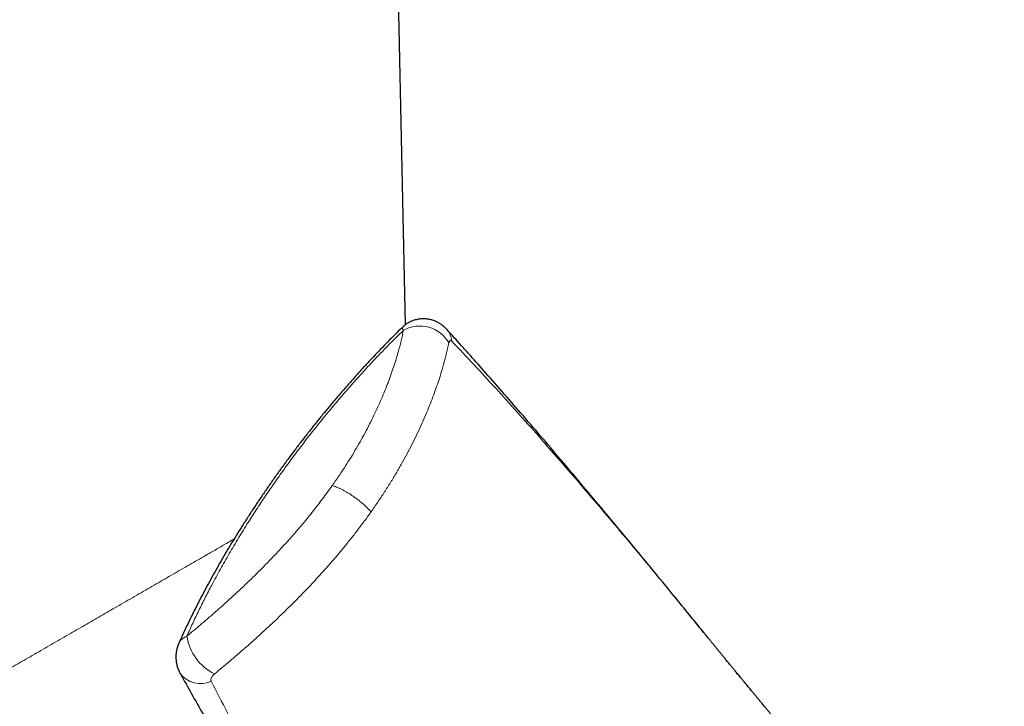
# Model space of a CAD drawing. Header units: millimetres. Extents: x 8 to 927, y 12 to 1100.
# Tile 10 of 31: x 831 to 881, y 242 to 277. Entities that reach past the tile are written whole.
import ezdxf

# ---------------------------------------------------------------- set-up
doc = ezdxf.new("R2010")
doc.units = ezdxf.units.MM

msp = doc.modelspace()

# ---------------------------------------------------------------- linework, layer by layer
at = {"color": 7, "linetype": 'Continuous', "lineweight": 30}
for p, q in [((850.629, 261.272), (849.884, 296.104)), ((852.721, 261.035), (852.694, 261.063))]:
    msp.add_line(p, q, dxfattribs=at)
at = {"color": 8, "linetype": 'Continuous', "lineweight": 0}
for centre, radius, start, end in [((851.355, 259.508), 1.696, 29.5573, 119.3371), ((851.949, 260.342), 1.038, 5.0532, 41.9256), ((842.079, 245.851), 2.595, 189.032, 243.5084), ((840.2, 244.301), 1.263, 215.0187, 296.047)]:
    msp.add_arc(centre, radius, start, end, dxfattribs=at)
at = {"color": 7, "linetype": 'Continuous', "lineweight": 30}
for points, knots in [([(852.72, 261.035), (852.718, 261.037), (852.694, 261.065), (852.644, 261.114), (852.569, 261.183), (852.491, 261.246), (852.409, 261.304), (852.325, 261.356), (852.237, 261.404), (852.147, 261.445), (852.054, 261.481), (851.96, 261.511), (851.863, 261.535), (851.762, 261.553), (851.656, 261.565), (851.547, 261.569), (851.438, 261.566), (851.331, 261.556), (851.226, 261.538), (851.123, 261.513), (851.023, 261.481), (850.926, 261.443), (850.832, 261.399), (850.746, 261.352), (850.666, 261.3), (850.59, 261.245), (850.518, 261.186), (850.474, 261.144), (850.453, 261.124)], [0, 0, 0, 0, 0.003226, 0.044146, 0.084468, 0.12438, 0.164009, 0.203438, 0.242725, 0.281908, 0.321012, 0.360057, 0.399056, 0.438021, 0.481377, 0.524426, 0.567052, 0.60928, 0.651135, 0.69264, 0.733815, 0.774678, 0.815243, 0.855526, 0.890597, 0.927773, 0.966874, 1, 1, 1, 1]), ([(850.454, 261.124), (850.426, 261.097), (850.274, 260.95), (850.002, 260.678), (849.636, 260.307), (849.271, 259.929), (848.907, 259.545), (848.544, 259.155), (848.183, 258.759), (847.825, 258.357), (847.468, 257.95), (847.115, 257.539), (846.764, 257.123), (846.415, 256.701), (846.069, 256.274), (845.726, 255.843), (845.387, 255.408), (845.053, 254.97), (844.722, 254.53), (844.396, 254.086), (844.074, 253.639), (843.756, 253.188), (843.443, 252.735), (843.133, 252.277), (842.828, 251.818), (842.529, 251.357), (842.236, 250.896), (841.95, 250.435), (841.671, 249.975), (841.398, 249.514), (841.131, 249.053), (840.871, 248.592), (840.617, 248.131), (840.37, 247.669), (840.129, 247.208), (839.895, 246.748), (839.669, 246.292), (839.452, 245.838), (839.266, 245.438), (839.154, 245.189), (839.11, 245.09)], [0, 0, 0, 0, 0.005754, 0.031152, 0.056804, 0.082693, 0.108805, 0.135123, 0.161628, 0.188301, 0.215119, 0.242059, 0.269092, 0.296222, 0.323729, 0.351261, 0.378825, 0.406428, 0.434077, 0.461777, 0.489537, 0.517363, 0.545261, 0.573247, 0.601365, 0.629348, 0.657204, 0.684943, 0.712574, 0.740107, 0.767551, 0.794916, 0.822209, 0.849428, 0.876561, 0.90356, 0.930258, 0.956667, 0.982805, 1, 1, 1, 1]), ([(865.795, 245.62), (865.72, 245.712), (865.178, 246.381), (864.218, 247.557), (862.947, 249.108), (861.784, 250.517), (860.695, 251.827), (859.664, 253.057), (858.646, 254.263), (857.636, 255.449), (856.63, 256.618), (855.661, 257.733), (854.764, 258.755), (853.941, 259.683), (853.278, 260.423), (852.875, 260.866), (852.722, 261.034)], [0, 0, 0, 0, 0.017551, 0.127522, 0.22504, 0.314712, 0.398468, 0.477568, 0.552879, 0.632666, 0.708828, 0.781852, 0.852207, 0.911045, 0.966183, 1, 1, 1, 1]), ([(866.008, 245.358), (865.964, 245.413), (865.91, 245.481), (865.855, 245.547), (865.846, 245.559)], [0, 0, 0, 0, 0.826137, 1, 1, 1, 1]), ([(881.056, 227.614), (881.037, 227.637), (880.997, 227.683), (880.936, 227.752), (880.874, 227.823), (880.813, 227.894), (880.752, 227.964), (880.693, 228.031), (880.64, 228.093), (880.587, 228.153), (880.531, 228.217), (880.471, 228.286), (880.413, 228.353), (880.36, 228.413), (880.311, 228.47), (880.26, 228.529), (880.202, 228.596), (880.136, 228.671), (880.075, 228.741), (880.025, 228.8), (879.989, 228.841), (879.959, 228.875), (879.935, 228.902), (879.91, 228.931), (879.879, 228.967), (879.838, 229.014), (879.784, 229.076), (879.718, 229.152), (879.642, 229.24), (879.565, 229.329), (879.493, 229.411), (879.431, 229.483), (879.383, 229.538), (879.346, 229.582), (879.311, 229.621), (879.274, 229.664), (879.227, 229.719), (879.168, 229.786), (879.101, 229.863), (879.032, 229.943), (878.966, 230.019), (878.905, 230.089), (878.851, 230.152), (878.802, 230.208), (878.763, 230.253), (878.727, 230.295), (878.686, 230.342), (878.635, 230.401), (878.567, 230.48), (878.485, 230.574), (878.393, 230.681), (878.315, 230.771), (878.255, 230.84), (878.216, 230.885), (878.185, 230.921), (878.159, 230.951), (878.128, 230.987), (878.087, 231.034), (878.031, 231.099), (877.966, 231.174), (877.894, 231.258), (877.826, 231.336), (877.766, 231.406), (877.714, 231.465), (877.664, 231.524), (877.619, 231.575), (877.584, 231.616), (877.551, 231.654), (877.516, 231.695), (877.473, 231.745), (877.423, 231.802), (877.366, 231.868), (877.301, 231.944), (877.232, 232.025), (877.162, 232.105), (877.1, 232.178), (877.011, 232.28), (876.891, 232.42), (876.737, 232.598), (876.581, 232.779), (876.432, 232.952), (876.288, 233.12), (876.144, 233.288), (875.995, 233.46), (875.839, 233.642), (875.715, 233.787), (875.626, 233.89), (875.578, 233.947), (875.532, 234), (875.486, 234.054), (875.436, 234.112), (875.381, 234.176), (875.317, 234.251), (875.248, 234.331), (875.177, 234.414), (875.114, 234.488), (875.062, 234.548), (875.023, 234.594), (874.992, 234.63), (874.96, 234.667), (874.923, 234.711), (874.878, 234.763), (874.827, 234.822), (874.776, 234.883), (874.725, 234.942), (874.675, 235.001), (874.627, 235.056), (874.586, 235.104), (874.553, 235.143), (874.523, 235.178), (874.492, 235.215), (874.455, 235.257), (874.415, 235.305), (874.369, 235.359), (874.32, 235.415), (874.27, 235.474), (874.219, 235.534), (874.164, 235.599), (874.108, 235.664), (874.045, 235.738), (873.975, 235.819), (873.898, 235.91), (873.823, 235.998), (873.748, 236.086), (873.673, 236.175), (873.595, 236.266), (873.514, 236.36), (873.44, 236.447), (873.374, 236.526), (873.316, 236.593), (873.262, 236.657), (873.214, 236.714), (873.171, 236.764), (873.127, 236.815), (873.079, 236.873), (873.024, 236.937), (872.963, 237.008), (872.898, 237.085), (872.834, 237.16), (872.778, 237.226), (872.728, 237.285), (872.676, 237.347), (872.616, 237.417), (872.551, 237.494), (872.477, 237.582), (872.395, 237.678), (872.307, 237.782), (872.223, 237.882), (872.146, 237.973), (872.086, 238.044), (872.041, 238.097), (872.007, 238.136), (871.973, 238.176), (871.935, 238.221), (871.89, 238.275), (871.829, 238.348), (871.757, 238.432), (871.682, 238.521), (871.621, 238.593), (871.572, 238.652), (871.53, 238.702), (871.483, 238.757), (871.43, 238.82), (871.372, 238.889), (871.311, 238.961), (871.24, 239.045), (871.163, 239.137), (871.082, 239.233), (871.006, 239.323), (870.932, 239.411), (870.867, 239.489), (870.811, 239.555), (870.765, 239.61), (870.718, 239.666), (870.665, 239.729), (870.604, 239.802), (870.535, 239.884), (870.463, 239.969), (870.398, 240.047), (870.341, 240.115), (870.287, 240.18), (870.231, 240.246), (870.174, 240.315), (870.109, 240.392), (870.035, 240.481), (869.954, 240.578), (869.876, 240.67), (869.806, 240.754), (869.744, 240.828), (869.686, 240.898), (869.625, 240.971), (869.558, 241.051), (869.487, 241.136), (869.414, 241.223), (869.349, 241.302), (869.295, 241.367), (869.249, 241.421), (869.204, 241.476), (869.154, 241.535), (869.103, 241.597), (869.051, 241.659), (868.999, 241.722), (868.943, 241.79), (868.882, 241.862), (868.817, 241.941), (868.747, 242.025), (868.677, 242.109), (868.613, 242.187), (868.558, 242.253), (868.51, 242.311), (868.468, 242.361), (868.43, 242.407), (868.39, 242.456), (868.346, 242.51), (868.293, 242.574), (868.23, 242.65), (868.156, 242.738), (868.078, 242.833), (868.002, 242.925), (867.932, 243.009), (867.854, 243.105), (867.764, 243.213), (867.65, 243.352), (867.522, 243.508), (867.389, 243.669), (867.266, 243.819), (867.148, 243.962), (867.024, 244.114), (866.899, 244.267), (866.781, 244.411), (866.676, 244.539), (866.579, 244.657), (866.502, 244.752), (866.439, 244.83), (866.388, 244.892), (866.335, 244.957), (866.284, 245.02), (866.239, 245.074), (866.199, 245.124), (866.155, 245.178), (866.107, 245.238), (866.056, 245.3), (866.024, 245.34), (866.009, 245.358)], [0, 0, 0, 0, 0.003876, 0.008027, 0.012104, 0.016107, 0.020344, 0.024243, 0.02778, 0.031079, 0.034763, 0.038911, 0.042996, 0.046377, 0.049431, 0.052757, 0.056627, 0.061038, 0.065865, 0.068727, 0.071133, 0.073083, 0.074577, 0.075915, 0.078105, 0.080796, 0.083988, 0.088903, 0.093967, 0.099112, 0.104338, 0.10827, 0.11147, 0.113865, 0.11584, 0.118284, 0.121235, 0.125362, 0.129941, 0.134566, 0.139231, 0.142991, 0.146763, 0.150067, 0.152671, 0.1546, 0.157306, 0.160732, 0.16488, 0.17083, 0.176994, 0.183364, 0.186371, 0.188957, 0.191053, 0.192661, 0.194092, 0.197159, 0.200883, 0.205254, 0.210096, 0.21535, 0.218665, 0.222125, 0.22566, 0.228675, 0.231034, 0.232738, 0.235192, 0.238057, 0.241332, 0.24506, 0.249421, 0.254438, 0.258839, 0.263255, 0.266922, 0.276444, 0.287272, 0.297632, 0.307468, 0.317017, 0.326393, 0.336242, 0.346583, 0.357594, 0.361013, 0.364236, 0.367263, 0.370149, 0.373419, 0.377202, 0.381139, 0.386223, 0.390928, 0.395215, 0.398896, 0.401175, 0.40312, 0.405027, 0.4075, 0.410557, 0.414016, 0.417554, 0.420861, 0.42423, 0.427522, 0.430276, 0.432458, 0.434139, 0.436268, 0.43868, 0.441377, 0.444381, 0.447867, 0.450971, 0.454396, 0.458142, 0.461982, 0.465407, 0.470782, 0.475849, 0.480821, 0.485776, 0.490747, 0.495905, 0.501281, 0.506774, 0.510661, 0.514564, 0.518299, 0.521492, 0.524142, 0.526877, 0.53014, 0.533847, 0.537716, 0.542282, 0.546812, 0.5505, 0.553435, 0.556818, 0.560892, 0.565329, 0.569871, 0.575731, 0.581607, 0.587357, 0.592594, 0.596986, 0.599326, 0.601548, 0.603659, 0.606094, 0.609127, 0.612735, 0.618325, 0.62332, 0.627687, 0.630548, 0.633127, 0.63616, 0.639754, 0.643724, 0.647781, 0.651924, 0.657791, 0.663185, 0.668069, 0.672988, 0.677877, 0.681189, 0.684046, 0.687125, 0.6906, 0.694599, 0.699247, 0.704393, 0.708858, 0.712344, 0.715774, 0.719575, 0.723434, 0.727301, 0.73253, 0.738203, 0.743454, 0.748038, 0.752158, 0.755706, 0.759784, 0.76427, 0.768997, 0.773966, 0.778757, 0.78202, 0.784854, 0.787789, 0.7911, 0.794683, 0.79795, 0.801521, 0.805113, 0.809142, 0.813479, 0.818114, 0.823185, 0.827342, 0.831016, 0.834138, 0.83682, 0.839338, 0.841704, 0.844857, 0.848224, 0.852252, 0.857401, 0.862863, 0.867843, 0.87247, 0.876767, 0.883545, 0.890328, 0.899566, 0.909014, 0.916648, 0.924196, 0.932391, 0.941387, 0.949124, 0.955934, 0.962172, 0.968361, 0.971373, 0.974715, 0.97843, 0.981936, 0.984799, 0.987332, 0.990016, 0.993493, 0.997054, 1, 1, 1, 1]), ([(839.111, 245.09), (839.107, 245.081), (839.087, 245.04), (839.058, 244.962), (839.023, 244.855), (838.996, 244.744), (838.975, 244.632), (838.963, 244.519), (838.958, 244.407), (838.96, 244.295), (838.97, 244.183), (838.987, 244.073), (839.011, 243.965), (839.042, 243.86), (839.08, 243.757), (839.121, 243.662), (839.153, 243.604), (839.167, 243.577)], [0, 0, 0, 0, 0.019646, 0.086916, 0.160198, 0.233203, 0.305814, 0.378031, 0.449858, 0.521303, 0.592378, 0.663097, 0.733476, 0.803533, 0.873289, 0.942767, 1, 1, 1, 1]), ([(839.167, 243.574), (839.222, 243.474), (839.464, 243.038), (839.904, 242.253), (840.498, 241.201), (841.131, 240.091), (841.811, 238.907), (842.535, 237.657), (843.297, 236.352), (844.087, 235.008), (844.912, 233.616), (845.774, 232.169), (846.683, 230.655), (847.648, 229.057), (848.684, 227.351), (849.815, 225.497), (851.069, 223.448), (852.43, 221.236), (853.885, 218.881), (855.422, 216.402), (857.039, 213.803), (858.148, 212.029), (858.705, 211.136)], [0, 0, 0, 0, 0.0088464, 0.0385974, 0.0698318, 0.1028795, 0.138263, 0.176585, 0.2160701, 0.2569191, 0.2993355, 0.3435831, 0.3900125, 0.4391075, 0.4915712, 0.5484973, 0.6117729, 0.6828472, 0.7553956, 0.8326242, 0.9157983, 1, 1, 1, 1])]:
    msp.add_open_spline(points, degree=3, knots=knots, dxfattribs=at)
at = {"color": 8, "linetype": 'Continuous', "lineweight": 0}
for points, knots in [([(850.524, 260.987), (850.283, 260.75), (849.802, 260.276), (849.127, 259.576), (848.492, 258.894), (847.896, 258.231), (847.312, 257.56), (846.74, 256.881), (846.181, 256.196), (845.635, 255.503), (845.102, 254.805), (844.581, 254.1), (844.073, 253.39), (843.579, 252.675), (843.099, 251.954), (842.619, 251.209), (842.142, 250.44), (841.67, 249.645), (841.215, 248.846), (840.808, 248.097), (840.445, 247.397), (840.122, 246.748), (839.811, 246.097), (839.615, 245.662), (839.517, 245.444)], [0, 0, 0, 0, 0.051184, 0.102407, 0.147734, 0.193072, 0.238412, 0.28374, 0.329061, 0.374393, 0.419725, 0.465047, 0.510367, 0.555698, 0.601028, 0.646348, 0.695413, 0.744491, 0.793569, 0.842632, 0.88194, 0.921248, 0.960624, 1, 1, 1, 1]), ([(846.904, 253.097), (847.007, 253.244), (847.213, 253.539), (847.508, 253.983), (847.792, 254.428), (848.064, 254.877), (848.325, 255.327), (848.574, 255.778), (848.808, 256.227), (849.026, 256.666), (849.227, 257.094), (849.412, 257.512), (849.584, 257.923), (849.743, 258.33), (849.891, 258.729), (850.025, 259.122), (850.147, 259.504), (850.249, 259.852), (850.334, 260.166), (850.405, 260.448), (850.469, 260.723), (850.506, 260.899), (850.524, 260.987)], [0, 0, 0, 0, 0.050732, 0.101464, 0.152594, 0.203725, 0.256095, 0.308466, 0.36125, 0.414035, 0.465109, 0.516184, 0.567595, 0.619006, 0.671419, 0.723833, 0.77657, 0.829307, 0.871884, 0.914557, 0.957231, 1, 1, 1, 1]), ([(850.524, 260.987), (850.513, 261.005), (850.491, 261.04), (850.469, 261.079), (850.456, 261.108), (850.451, 261.123), (850.454, 261.124), (850.455, 261.124)], [0, 0, 0, 0, 0.2116065, 0.4232107, 0.6413017, 0.8593899, 1, 1, 1, 1]), ([(852.83, 260.345), (852.81, 260.25), (852.769, 260.06), (852.697, 259.762), (852.618, 259.456), (852.525, 259.118), (852.414, 258.746), (852.283, 258.34), (852.139, 257.922), (851.98, 257.492), (851.805, 257.049), (851.615, 256.593), (851.409, 256.13), (851.19, 255.662), (850.956, 255.19), (850.708, 254.714), (850.445, 254.235), (850.165, 253.748), (849.867, 253.255), (849.551, 252.756), (849.221, 252.258), (848.991, 251.926), (848.874, 251.761), (848.874, 251.761)], [0, 0, 0, 0, 0.0417298, 0.0834595, 0.1253359, 0.1672122, 0.2182405, 0.2693045, 0.3203674, 0.3713942, 0.4236501, 0.4759474, 0.5282429, 0.5804964, 0.6321597, 0.6838667, 0.7355723, 0.7872337, 0.840399, 0.8936141, 0.9468294, 0.9999949, 1, 1, 1, 1]), ([(852.982, 260.433), (852.98, 260.436), (852.968, 260.448), (852.948, 260.463), (852.928, 260.471), (852.908, 260.472), (852.888, 260.466), (852.865, 260.443), (852.845, 260.404), (852.835, 260.365), (852.83, 260.345)], [0, 0, 0, 0, 0.0311339, 0.1548925, 0.2787491, 0.3254471, 0.4756492, 0.6260222, 0.8129154, 1, 1, 1, 1]), ([(865.846, 245.559), (865.158, 246.401), (864.123, 247.671), (862.73, 249.353), (861.675, 250.617), (860.614, 251.875), (859.548, 253.126), (858.475, 254.368), (857.396, 255.602), (856.308, 256.827), (855.211, 258.041), (854.104, 259.245), (853.356, 260.037), (852.982, 260.433)], [0, 0, 0, 0, 0.164656, 0.248118, 0.331581, 0.415119, 0.498657, 0.5822, 0.665742, 0.749302, 0.832862, 0.916431, 1, 1, 1, 1]), ([(839.517, 245.444), (839.655, 245.559), (839.932, 245.788), (840.354, 246.146), (840.781, 246.514), (841.215, 246.895), (841.653, 247.289), (842.097, 247.697), (842.541, 248.116), (842.957, 248.519), (843.343, 248.903), (843.722, 249.29), (844.122, 249.709), (844.54, 250.162), (844.952, 250.625), (845.314, 251.046), (845.626, 251.422), (845.892, 251.751), (846.154, 252.083), (846.41, 252.419), (846.661, 252.757), (846.823, 252.983), (846.904, 253.097)], [0, 0, 0, 0, 0.0552843, 0.1105681, 0.1661908, 0.221813, 0.2785573, 0.3353011, 0.3924628, 0.449624, 0.4960444, 0.542527, 0.5983867, 0.6542458, 0.7105905, 0.7669347, 0.8055773, 0.8442305, 0.8828728, 0.9219115, 0.9609613, 1, 1, 1, 1]), ([(848.874, 251.761), (848.874, 251.761), (848.749, 251.584), (848.494, 251.233), (848.122, 250.741), (847.763, 250.285), (847.421, 249.864), (847.07, 249.446), (846.713, 249.034), (846.367, 248.646), (846.034, 248.283), (845.715, 247.944), (845.382, 247.597), (845.035, 247.243), (844.672, 246.883), (844.307, 246.527), (843.939, 246.177), (843.57, 245.833), (843.202, 245.496), (842.829, 245.161), (842.452, 244.827), (842.071, 244.497), (841.688, 244.17), (841.305, 243.846), (841.049, 243.635), (840.922, 243.529)], [0, 0, 0, 0, 0.000005, 0.056632, 0.113259, 0.159533, 0.205856, 0.252196, 0.298521, 0.344797, 0.384243, 0.423698, 0.463144, 0.506737, 0.550331, 0.594233, 0.638148, 0.682051, 0.725734, 0.769417, 0.814976, 0.860547, 0.906106, 0.953053, 1, 1, 1, 1]), ([(841.922, 250.386), (841.884, 250.365), (841.601, 250.201), (841.047, 249.881), (840.259, 249.426), (839.443, 248.956), (838.604, 248.472), (837.742, 247.974), (836.858, 247.465), (835.993, 246.965), (835.149, 246.478), (834.327, 246.004), (833.489, 245.521), (832.636, 245.029), (831.773, 244.531), (830.9, 244.028), (830.021, 243.521), (829.128, 243.007), (828.288, 242.522), (827.5, 242.068), (826.764, 241.643), (826.019, 241.214), (825.266, 240.78), (824.505, 240.341), (823.689, 239.871), (822.819, 239.369), (821.895, 238.837), (820.964, 238.301), (820.23, 237.878), (819.693, 237.568), (819.351, 237.371), (819.008, 237.173), (818.662, 236.974), (818.314, 236.773), (817.965, 236.572), (817.403, 236.248), (816.628, 235.801), (815.679, 235.254), (814.756, 234.723), (813.861, 234.208), (812.96, 233.69), (812.368, 233.349), (812.068, 233.176)], [0, 0, 0, 0, 0.004218, 0.031823, 0.05955, 0.087435, 0.115513, 0.143821, 0.172393, 0.201262, 0.226678, 0.252451, 0.278603, 0.305151, 0.332115, 0.359019, 0.386356, 0.414142, 0.44239, 0.465203, 0.488424, 0.512059, 0.536113, 0.560593, 0.585503, 0.615421, 0.645952, 0.677104, 0.708884, 0.720494, 0.732236, 0.744111, 0.75612, 0.768261, 0.780537, 0.792946, 0.827764, 0.863602, 0.896467, 0.930153, 0.964663, 1, 1, 1, 1]), ([(839.111, 245.09), (839.118, 245.106), (839.136, 245.145), (839.179, 245.206), (839.24, 245.272), (839.318, 245.335), (839.409, 245.394), (839.481, 245.427), (839.517, 245.444)], [0, 0, 0, 0, 0.11035, 0.2718398, 0.4504288, 0.630351, 0.8144583, 1, 1, 1, 1]), ([(840.922, 243.529), (840.898, 243.508), (840.85, 243.466), (840.797, 243.402), (840.761, 243.341), (840.742, 243.287), (840.736, 243.238), (840.741, 243.202), (840.749, 243.179), (840.753, 243.17), (840.755, 243.167)], [0, 0, 0, 0, 0.18781, 0.375424, 0.52558, 0.675566, 0.79766, 0.919658, 0.969482, 1, 1, 1, 1]), ([(840.755, 243.167), (841.028, 242.629), (841.576, 241.555), (842.405, 239.96), (843.241, 238.377), (844.176, 236.63), (845.213, 234.723), (846.354, 232.657), (847.503, 230.606), (848.661, 228.567), (849.826, 226.539), (851.194, 224.183), (852.77, 221.502), (854.737, 218.196), (856.9, 214.6), (858.479, 212.01), (859.268, 210.716)], [0, 0, 0, 0, 0.047175, 0.094351, 0.141528, 0.188703, 0.251626, 0.31455, 0.377473, 0.440313, 0.503152, 0.565992, 0.660258, 0.754525, 0.877262, 1, 1, 1, 1])]:
    msp.add_open_spline(points, degree=3, knots=knots, dxfattribs=at)
msp.add_open_spline([(848.874, 251.761), (848.847, 251.792), (848.794, 251.855), (848.698, 251.956), (848.591, 252.059), (848.474, 252.164), (848.348, 252.27), (848.215, 252.375), (848.076, 252.478), (847.935, 252.577), (847.792, 252.671), (847.649, 252.759), (847.508, 252.839), (847.372, 252.912), (847.241, 252.974), (847.118, 253.027), (847.004, 253.069), (846.937, 253.087), (846.904, 253.097)], degree=3, dxfattribs=at)

doc.saveas('drawing.dxf')
